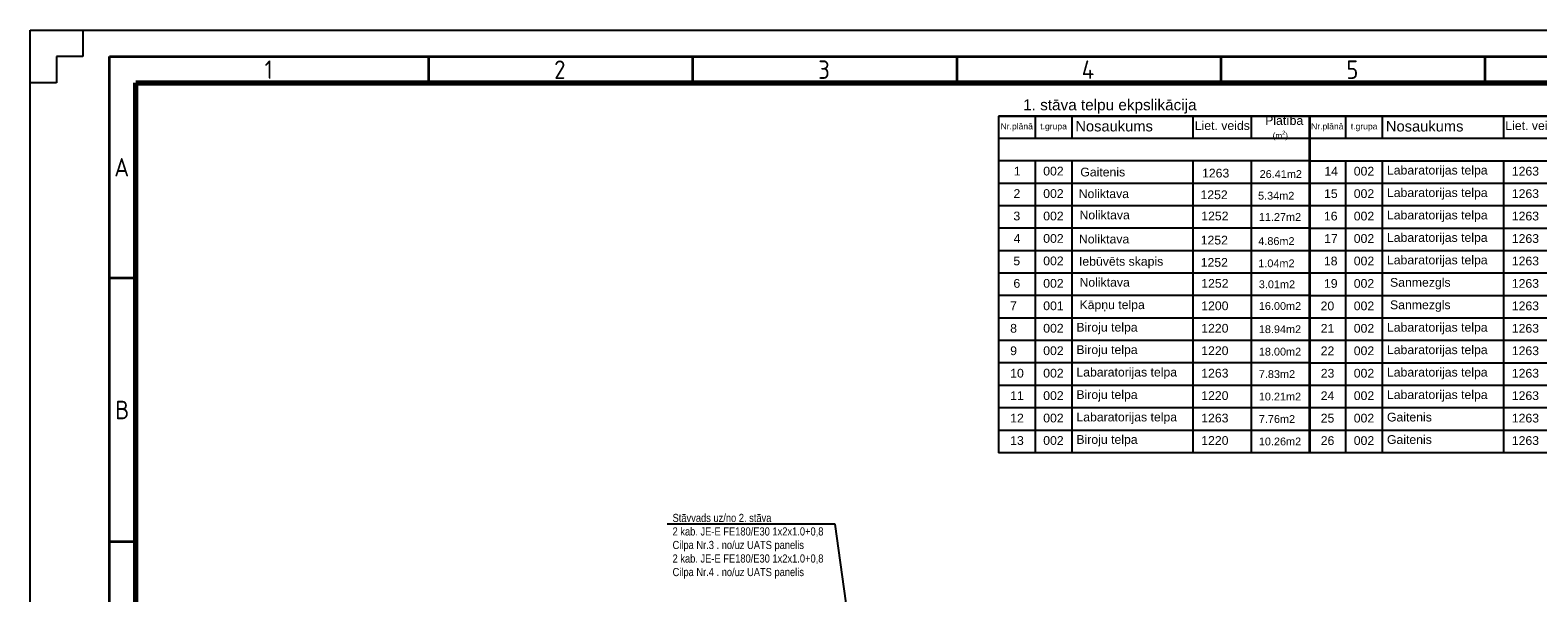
# Model space of a CAD drawing. Header units: millimetres. Extents: x -197461 to 862495, y -970068 to 63888.
# Tile 149 of 205: x -171735 to -133006, y -117383 to -102910. Entities that reach past the tile are written whole.
import ezdxf
from ezdxf import colors
from ezdxf.entities.mleader import LeaderData, LeaderLine
from ezdxf.math import Vec2, Vec3

# ---------------------------------------------------------------- set-up
doc = ezdxf.new("R2010")
doc.units = ezdxf.units.MM
for name, color, linetype in [('0000 TELPU NUMERĀCIJA - ROOM NUMBERS', 7, 'CONTINUOUS'), ('Rasējuma lapa', 7, 'CONTINUOUS'), ('UAS', 240, 'CONTINUOUS')]:
    doc.layers.add(name, color=color, linetype=linetype)
doc.styles.add('ISO', font='iso')
doc.styles.add('PBL', font='arial.ttf')

# ---------------------------------------------------------------- blocks, each defined once
blk = doc.blocks.new('A1_L')
at = {"layer": 'Rasējuma lapa'}
for p, q in [((-841, 0), (-841, 594)), ((-841, 594), (0, 594)), ((-831, 594), (-831, 589)), ((-831, 589), (-836, 589)), ((-836, 589), (-836, 584)), ((-836, 584), (-841, 584))]:
    blk.add_line(p, q, dxfattribs=at)
at = {"layer": 'Rasējuma lapa', "lineweight": 35}
for p, q in [((-826, 5), (-826, 589)), ((-826, 589), (-5, 589)), ((-765.5, 584), (-765.5, 589)), ((-715.5, 584), (-715.5, 589)), ((-665.5, 584), (-665.5, 589)), ((-615.5, 584), (-615.5, 589)), ((-565.5, 584), (-565.5, 589)), ((-821, 547), (-826, 547)), ((-821, 497), (-826, 497))]:
    blk.add_line(p, q, dxfattribs=at)
at = {"layer": 'Rasējuma lapa', "lineweight": 70}
for p, q in [((-821, 10), (-821, 584)), ((-821, 584), (-10, 584))]:
    blk.add_line(p, q, dxfattribs=at)
at = {"layer": 'Rasējuma lapa', "style": 'ISO'}
for s, p in [('1', (-796.62, 584.75)), ('2', (-741.79, 584.75)), ('3', (-691.8, 584.75)), ('4', (-641.9, 584.75)), ('5', (-591.8, 584.75)), ('A', (-825.08, 566.25)), ('B', (-824.9, 520.25))]:
    blk.add_text(s, height=3.5, dxfattribs=at).set_placement(p)
blk = doc.blocks.new('*U1255')
at = {"layer": 'Rasējuma lapa'}
blk.add_blockref('A1_L', (0, 0), dxfattribs=at)

msp = doc.modelspace()

# ---------------------------------------------------------------- linework, layer by layer
at = {"layer": '0000 TELPU NUMERĀCIJA - ROOM NUMBERS'}
for p, q in [((-146860.9361, -105119.99155), (-138860.93632, -105119.99155)), ((-138860.93707, -105119.99155), (-146860.9361, -105119.99155)), ((-146860.9361, -105119.99155), (-146860.9361, -113780.08501)), ((-145920.5415, -105119.99155), (-145920.5415, -105697.33111)), ((-144980.14689, -105119.99155), (-144980.14689, -105697.33111)), ((-141860.93707, -105697.33111), (-141860.93707, -105119.99155)), ((-140360.93707, -105697.33111), (-140360.93707, -105119.99155)), ((-138883.63036, -105121.76827), (-130883.63058, -105121.76827)), ((-130883.63133, -105121.76827), (-138883.63036, -105121.76827)), ((-138883.63036, -105121.76827), (-138883.63036, -113781.86172)), ((-138860.93707, -105119.99155), (-138860.93707, -113780.08501)), ((-137943.23575, -105121.76827), (-137943.23575, -105699.10783)), ((-137002.84115, -105121.76827), (-137002.84115, -105699.10783)), ((-133883.63133, -105699.10783), (-133883.63133, -105121.76827)), ((-138860.93707, -105697.33111), (-146860.9361, -105697.33111)), ((-130883.63133, -105699.10783), (-138883.63036, -105699.10783)), ((-138860.93707, -106274.67067), (-146860.9361, -106274.67067)), ((-145920.5415, -106274.67067), (-145920.5415, -113780.08501)), ((-144980.14689, -106274.67067), (-144980.14689, -113780.08501)), ((-141860.93707, -113780.08501), (-141860.93707, -106274.67067)), ((-140360.93707, -113780.08501), (-140360.93707, -106274.67067)), ((-130883.63133, -106276.44739), (-138883.63036, -106276.44739)), ((-137943.23575, -106276.44739), (-137943.23575, -113781.86172)), ((-137002.84115, -106276.44739), (-137002.84115, -113781.86172)), ((-133883.63133, -113781.86172), (-133883.63133, -106276.44739)), ((-138860.93707, -106852.01024), (-146860.9361, -106852.01024)), ((-130883.63133, -106853.78696), (-138883.63036, -106853.78696)), ((-138860.93707, -107429.3498), (-146860.9361, -107429.3498)), ((-130883.63133, -107431.12652), (-138883.63036, -107431.12652)), ((-138860.93707, -108006.68937), (-146860.9361, -108006.68937)), ((-130883.63133, -108008.46609), (-138883.63036, -108008.46609)), ((-138860.93707, -108584.02893), (-146860.9361, -108584.02893)), ((-130883.63133, -108585.80565), (-138883.63036, -108585.80565)), ((-138860.93707, -109161.36849), (-146860.9361, -109161.36849)), ((-130883.63133, -109163.14521), (-138883.63036, -109163.14521)), ((-138860.93707, -109738.70806), (-146860.9361, -109738.70806)), ((-130883.63133, -109740.48478), (-138883.63036, -109740.48478)), ((-138860.93707, -110316.04762), (-146860.9361, -110316.04762)), ((-130883.63133, -110317.82434), (-138883.63036, -110317.82434)), ((-138860.93707, -110893.38719), (-146860.9361, -110893.38719)), ((-138860.93707, -110893.38719), (-146860.9361, -110893.38719)), ((-130883.63133, -110895.16391), (-138883.63036, -110895.16391)), ((-130883.63133, -110895.16391), (-138883.63036, -110895.16391)), ((-138860.93707, -111470.72675), (-146860.9361, -111470.72675)), ((-138860.93707, -111470.72675), (-146860.9361, -111470.72675)), ((-130883.63133, -111472.50347), (-138883.63036, -111472.50347)), ((-130883.63133, -111472.50347), (-138883.63036, -111472.50347)), ((-138860.93707, -112048.06631), (-146860.9361, -112048.06631)), ((-138860.93707, -112048.06631), (-146860.9361, -112048.06631)), ((-138860.93707, -112048.06631), (-146860.9361, -112048.06631)), ((-130883.63133, -112049.84303), (-138883.63036, -112049.84303)), ((-130883.63133, -112049.84303), (-138883.63036, -112049.84303)), ((-130883.63133, -112049.84303), (-138883.63036, -112049.84303)), ((-138860.93707, -112625.40588), (-146860.9361, -112625.40588)), ((-138860.93707, -112625.40588), (-146860.9361, -112625.40588)), ((-138860.93707, -112625.40588), (-146860.9361, -112625.40588)), ((-130883.63133, -112627.1826), (-138883.63036, -112627.1826)), ((-130883.63133, -112627.1826), (-138883.63036, -112627.1826)), ((-130883.63133, -112627.1826), (-138883.63036, -112627.1826)), ((-138860.93707, -113202.74544), (-146860.9361, -113202.74544)), ((-138860.93707, -113202.74544), (-146860.9361, -113202.74544)), ((-138860.93707, -113202.74544), (-146860.9361, -113202.74544)), ((-130883.63133, -113204.52216), (-138883.63036, -113204.52216)), ((-130883.63133, -113204.52216), (-138883.63036, -113204.52216)), ((-130883.63133, -113204.52216), (-138883.63036, -113204.52216)), ((-138860.93707, -113780.08501), (-146860.9361, -113780.08501)), ((-130883.63133, -113781.86172), (-138883.63036, -113781.86172))]:
    msp.add_line(p, q, dxfattribs=at)

# ---------------------------------------------------------------- block references
at = {"layer": 'Rasējuma lapa', "xscale": 135.6730224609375, "yscale": 135.6730224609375, "zscale": 135.6730224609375}
msp.add_blockref('*U1255', (-57633.98768, -183500.00039), dxfattribs=at)

# ---------------------------------------------------------------- texts
at = {"layer": '0000 TELPU NUMERĀCIJA - ROOM NUMBERS', "style": 'PBL'}
for s, height, p in [('1', 225, (-146466.40387, -106648.45563)), ('002', 225, (-145711.48846, -106648.45563)), ('Gaitenis', 225, (-144759.43612, -106672.76614)), ('1263', 225, (-141631.64869, -106700.05109)), ('14', 225, (-138489.09813, -106650.23234)), ('002', 225, (-137734.18272, -106650.23234)), ('1263', 225, (-133674.57829, -106650.23234)), ('26.41m2', 200, (-140153.07506, -106711.92917)), ('2', 225, (-146474.46151, -107225.95563)), ('002', 225, (-145711.48846, -107225.79519)), ('Noliktava', 225, (-144799.90681, -107229.88449)), ('1252', 225, (-141672.11938, -107257.16944)), ('5.34m2', 200, (-140193.54575, -107269.04751)), ('15', 225, (-138497.15577, -107227.73234)), ('002', 225, (-137734.18272, -107227.57191)), ('1263', 225, (-133674.57829, -107227.57191)), ('3', 225, (-146477.60783, -107803.45563)), ('002', 225, (-145711.48846, -107803.13475)), ('Noliktava', 225, (-144779.67146, -107775.8498)), ('1252', 225, (-141651.88404, -107803.13475)), ('11.27m2', 200, (-140173.31041, -107815.01283)), ('16', 225, (-138500.30209, -107805.23234)), ('002', 225, (-137734.18272, -107804.91147)), ('1263', 225, (-133674.57829, -107804.91147)), ('4', 225, (-146472.54303, -108380.95563)), ('002', 225, (-145711.48846, -108380.47432)), ('Noliktava', 225, (-144793.74473, -108396.13192)), ('1252', 225, (-141665.9573, -108423.41687)), ('4.86m2', 200, (-140187.38367, -108435.29495)), ('17', 225, (-138495.23728, -108382.73234)), ('002', 225, (-137734.18272, -108382.25104)), ('1263', 225, (-133674.57829, -108382.25104)), ('5', 225, (-146478.37523, -108958.45563)), ('002', 225, (-145711.48846, -108957.81388)), ('Iebūvēts skapis', 225, (-144793.74473, -108968.94519)), ('1252', 225, (-141665.9573, -108996.23014)), ('1.04m2', 200, (-140187.38367, -109008.10821)), ('18', 225, (-138501.06948, -108960.23234)), ('002', 225, (-137734.18272, -108959.5906)), ('1263', 225, (-133674.57829, -108959.5906)), ('6', 225, (-146476.84044, -109535.95563)), ('002', 225, (-145711.48846, -109535.15344)), ('Noliktava', 225, (-144779.67146, -109507.86849)), ('1252', 225, (-141651.88404, -109535.15344)), ('3.01m2', 200, (-140173.31041, -109547.03152)), ('19', 225, (-138499.53469, -109537.73234)), ('002', 225, (-137734.18272, -109536.93016)), ('Sanmezgls', 225, (-136802.36572, -109510.12652)), ('1263', 225, (-133674.57829, -109536.84465)), ('7', 225, (-146563.86295, -110113.45563)), ('001', 225, (-145711.48846, -110112.49301)), ('Kāpņu telpa', 225, (-144779.67146, -110085.20806)), ('1200', 225, (-141651.88404, -110112.49301)), ('16.00m2', 200, (-140173.31041, -110104.54486)), ('20', 225, (-138586.5572, -110115.23234)), ('002', 225, (-137734.18272, -110114.26973)), ('Sanmezgls', 225, (-136802.36572, -110087.46609)), ('1263', 225, (-133674.57829, -110114.26973)), ('8', 225, (-146560.40967, -110690.95563)), ('002', 225, (-145711.48846, -110689.83257)), ('1220', 225, (-141651.88404, -110689.83257)), ('18.94m2', 200, (-140173.31041, -110701.71065)), ('21', 225, (-138583.10393, -110692.73234)), ('002', 225, (-137734.18272, -110691.60929)), ('1263', 225, (-133674.57829, -110691.60929)), ('9', 225, (-146560.40967, -111268.29519)), ('002', 225, (-145711.48846, -111267.17214)), ('1220', 225, (-141651.88404, -111267.17214)), ('18.00m2', 200, (-140173.31041, -111279.05021)), ('22', 225, (-138583.10393, -111270.07191)), ('002', 225, (-137734.18272, -111268.94886)), ('1263', 225, (-133674.57829, -111268.94886)), ('10', 225, (-146560.40967, -111845.63475)), ('002', 225, (-145711.48846, -111844.5117)), ('1263', 225, (-141651.88404, -111844.5117)), ('7.83m2', 200, (-140173.31041, -111856.38977)), ('23', 225, (-138583.10393, -111847.41147)), ('002', 225, (-137734.18272, -111846.28842)), ('1263', 225, (-133674.57829, -111846.28842)), ('11', 225, (-146560.40967, -112422.97432)), ('002', 225, (-145711.48846, -112421.85126)), ('1220', 225, (-141651.88404, -112421.85126)), ('10.21m2', 200, (-140173.31041, -112433.72934)), ('24', 225, (-138583.10393, -112424.75104)), ('002', 225, (-137734.18272, -112423.62798)), ('1263', 225, (-133674.57829, -112423.62798)), ('12', 225, (-146560.40967, -113000.31388)), ('002', 225, (-145711.48846, -112999.19083)), ('1263', 225, (-141651.88404, -112999.19083)), ('7.76m2', 200, (-140173.31041, -113011.0689)), ('25', 225, (-138583.10393, -113002.0906)), ('002', 225, (-137734.18272, -113000.96755)), ('1263', 225, (-133674.57829, -113000.96755)), ('13', 225, (-146560.40967, -113577.65344)), ('002', 225, (-145711.48846, -113576.53039)), ('1220', 225, (-141651.88404, -113576.53039)), ('10.26m2', 200, (-140173.31041, -113588.40847)), ('26', 225, (-138583.10393, -113579.43016)), ('002', 225, (-137734.18272, -113578.30711)), ('1263', 225, (-133674.57829, -113578.30711))]:
    msp.add_text(s, height=height, dxfattribs=at).set_placement(p)
at = {"layer": '0000 TELPU NUMERĀCIJA - ROOM NUMBERS', "color": 140, "style": 'PBL'}
for s, p in [('Labaratorijas telpa', (-136881.64006, -106624.07045)), ('Labaratorijas telpa', (-136881.64006, -107201.41001)), ('Labaratorijas telpa', (-136881.64006, -107778.74958)), ('Labaratorijas telpa', (-136881.64006, -108356.08914)), ('Labaratorijas telpa', (-136881.64006, -108933.4287)), ('Biroju telpa', (-144858.9458, -110663.67067)), ('Labaratorijas telpa', (-136881.64006, -110665.44739)), ('Biroju telpa', (-144858.9458, -111241.01024)), ('Labaratorijas telpa', (-136881.64006, -111242.78696)), ('Labaratorijas telpa', (-144858.9458, -111818.3498)), ('Labaratorijas telpa', (-136881.64006, -111820.12652)), ('Biroju telpa', (-144858.9458, -112395.68937)), ('Labaratorijas telpa', (-136881.64006, -112397.46609)), ('Labaratorijas telpa', (-144858.9458, -112973.02893)), ('Gaitenis', (-136881.64006, -112974.80565)), ('Biroju telpa', (-144858.9458, -113550.36849)), ('Gaitenis', (-136881.64006, -113552.14521))]:
    msp.add_text(s, height=225, dxfattribs=at).set_placement(p)
at = {"layer": '0000 TELPU NUMERĀCIJA - ROOM NUMBERS', "attachment_point": 1, "style": 'PBL'}
for s, insert, char_height, width in [('{\\fArial|b0|i0|c186|p34;1. stāva telpu ekpslikācija}', (-146227.44125, -104690.72493), 281.25, 8523.8800857), ('\\pi-29.664;{\\fArial|b0|i0|c186|p34;Nr.plānā}', (-146778.73804, -105304.5405), 157.5, 776.5110072), ('\\pxi-0.18834;{\\fArial|b0|i0|c186|p34;t.grupa}', (-145758.56383, -105304.5405), 157.5, 776.5110072), ('\\pxqc;{\\fArial|b0|i0|c186|p34;Nosaukums}', (-145920.5416, -105245.37124), 270, 4059.6045343), ('\\pi-29.664;{\\fArial|b0|i0|c186|p34;Nr.plānā}', (-138801.4323, -105306.31722), 157.5, 776.5110072), ('\\A1;\\pxqc;{\\fArial|b0|i0|c186|p34;Liet. veids}', (-141860.93707, -105252.19978), 225, 1500), ('\\A1;\\pi373.52;{\\fArial|b0|i0|c186|p34;Platība \\P\\pi564.79;\\H0.66667x;(m\\H0.7x;\\S2^ ;\\H1.4286x;)}', (-140383.63036, -105121.76827), 225, 1500), ('\\pxi-0.18834;{\\fArial|b0|i0|c186|p34;t.grupa}', (-137781.25808, -105306.31722), 157.5, 776.5110072), ('\\pxqc;{\\fArial|b0|i0|c186|p34;Nosaukums}', (-137943.23586, -105247.14796), 270, 4059.6045343), ('\\pi-29.664;{\\fArial|b0|i0|c186|p34;Nr.plānā}', (-130801.43252, -105306.31722), 157.5, 776.5110072), ('\\A1;\\pxqc;{\\fArial|b0|i0|c186|p34;Liet. veids}', (-133883.63133, -105253.9765), 225, 1500)]:
    msp.add_mtext(s, dxfattribs=dict(at, insert=insert, char_height=char_height, width=width))

# ---------------------------------------------------------------- leaders
at = {"layer": 'UAS', "color": 18, "true_color": 0x000000}
ml = msp.add_multileader_mtext('Standard', dxfattribs=at)
ml.set_content('\\A1;{\\fArial Narrow|b0|i0|c186|p34;\\C256;\\c0;Stāvvads uz/no 2. stāva\\P\\pq*;2 kab. JE-E FE180/E30 1x2x1.0+0,8 \\PCilpa Nr.3 . no/uz UATS panelis \\P\\pql;2 kab. JE-E FE180/E30 1x2x1.0+0,8 \\PCilpa Nr.4 . no/uz UATS panelis }', color=(41, 19, 236))
ml.set_leader_properties()
ml.build(insert=Vec2(0, 0))
ml.multileader.update_dxf_attribs({"text_right_attachment_type": 6, "dogleg_length": 0.36, "arrow_head_size": 166.99834})
ctx = ml.context
ctx.base_point, ctx.char_height, ctx.arrow_head_size, ctx.landing_gap_size, ctx.plane_origin = Vec3(-155316.11472, -115483.72054), 208.7479219, 166.99834, 83.49917, Vec3(-158466.19649, -154097.25458)
ctx.right_attachment = 6
notes = []
notes.append((ctx, [(1, (1, 1, 0), (-151055.00698, -115617.07144), (-1, 0), 235.97506, [(0, [(-149842.22065, -124362.26746)], 0, [])])]))
ctx.mtext.insert, ctx.mtext.width, ctx.mtext.defined_height, ctx.mtext.flow_direction = Vec3(-155232.61555, -115350.36963), 3961.0384283, 2944.22342, 5
for ctx, leaders in notes:
    for number, flags, end, landing, length, lines in leaders:
        leader = LeaderData()
        leader.index, (leader.has_last_leader_line, leader.has_dogleg_vector, leader.attachment_direction) = number, flags
        leader.last_leader_point, leader.dogleg_vector, leader.dogleg_length = Vec3(end), Vec3(landing), length
        for number, points, colour, breaks in lines:
            line = LeaderLine()
            line.index, line.vertices, line.color, line.breaks = number, Vec3.list(points), colors.encode_raw_color(colour), breaks
            leader.lines.append(line)
        ctx.leaders.append(leader)

doc.saveas('drawing.dxf')
